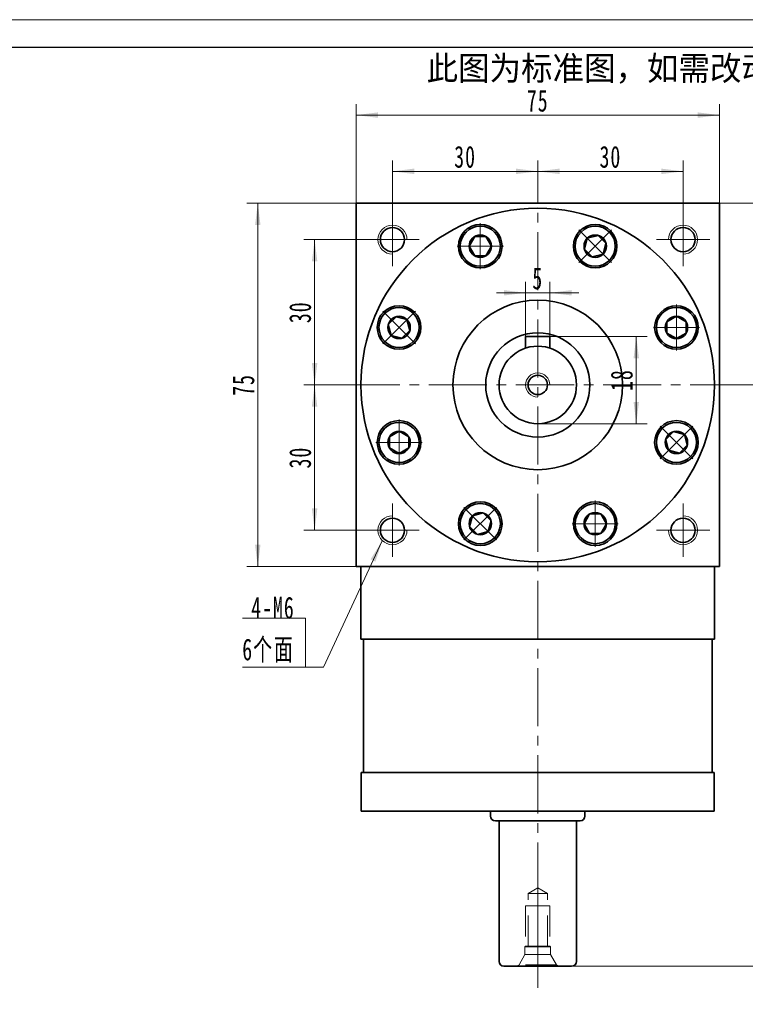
# Model space of a CAD drawing. Header units: millimetres. Extents: x -8 to 476, y 33 to 373.
# Tile 4 of 5: x 240 to 390, y 170 to 373. Entities that reach past the tile are written whole.
import ezdxf

# ---------------------------------------------------------------- set-up
doc = ezdxf.new("R2010")
doc.units = ezdxf.units.MM
doc.set_wipeout_variables(frame=1)
doc.linetypes.add('HIDDEN', pattern=[9.525, 6.35, -3.175])
doc.linetypes.add('点画线', pattern=[18, 12, -2, 2, -2])
doc.layers.get('0').update_dxf_attribs({"lineweight": 35})
doc.layers.add('6文字层', color=3, linetype='Continuous')
for name, color, linetype, lineweight in [('中心线层', 1, '点画线', 18), ('图框_外框线', 7, 'Continuous', 18), ('尺寸线层', 3, 'Continuous', 18), ('粗实线层', 7, 'Continuous', 35)]:
    doc.layers.add(name, color=color, linetype=linetype, lineweight=lineweight)
doc.styles.add('标准', font='txt', dxfattribs={"width": 0.667})
doc.dimstyles.new('a4-1-1.5', dxfattribs={"dimtxt": 4.5, "dimasz": 4.5, "dimexe": 2.25, "dimexo": 0, "dimgap": 0.75, "dimtad": 1, "dimdec": 3, "dimdsep": 46, "dimtxsty": '标准', "dimblk": '_CAXARROW', "dimcen": 0, "dimdle": 6, "dimazin": 2, "dimtfac": 0.707107, "dimtdec": 3, "dimtix": 1, "dimtmove": 2, "dimatfit": 3, "dimfxl": 0, "dimfrac": 2, "dimtolj": 1, "dimtzin": 0, "dimarcsym": 0})

# ---------------------------------------------------------------- blocks, each defined once
blk = doc.blocks.new('*X6')
at = {"layer": '尺寸线层', "linetype": 'Continuous'}
for points in [[(317.08, 341.59), (321.58, 341.03), (321.58, 342.16)], [(347.08, 341.59), (342.58, 341.03), (342.58, 342.16)]]:
    blk.add_hatch(color=0, dxfattribs=at).paths.add_polyline_path(points, flags=0)
at = {"layer": '尺寸线层', "color": 0, "linetype": 'Continuous'}
for p, q in [((317.08, 333), (317.08, 343.84)), ((347.08, 338), (347.08, 343.84)), ((347.08, 341.59), (317.08, 341.59))]:
    blk.add_line(p, q, dxfattribs=at)
at = {"layer": '尺寸线层', "color": 0, "insert": (332.08, 344.57), "char_height": 4.5, "width": 9, "attachment_point": 5, "line_spacing_factor": 1.15057, "style": '标准'}
blk.add_mtext('\\T1.1;30', dxfattribs=at)
blk = doc.blocks.new('_CAXARROW')
blk.add_hatch(color=0).paths.add_polyline_path([(0, 0), (-1, 0.125), (-1, -0.125)], flags=0)
blk = doc.blocks.new('*X7')
at = {"layer": '尺寸线层', "linetype": 'Continuous'}
for points in [[(347.08, 341.59), (351.58, 342.16), (351.58, 341.03)], [(377.08, 341.59), (372.58, 342.16), (372.58, 341.03)]]:
    blk.add_hatch(color=0, dxfattribs=at).paths.add_polyline_path(points, flags=0)
at = {"layer": '尺寸线层', "color": 0, "linetype": 'Continuous'}
for p, q in [((347.08, 338), (347.08, 343.84)), ((377.08, 333), (377.08, 343.84)), ((347.08, 341.59), (377.08, 341.59))]:
    blk.add_line(p, q, dxfattribs=at)
at = {"layer": '尺寸线层', "color": 0, "insert": (362.08, 344.57), "char_height": 4.5, "width": 9, "attachment_point": 5, "line_spacing_factor": 1.15057, "style": '标准'}
blk.add_mtext('\\T1.1;30', dxfattribs=at)
blk = doc.blocks.new('*X8')
at = {"layer": '尺寸线层', "linetype": 'Continuous'}
for points in [[(309.58, 353.2), (314.08, 352.64), (314.08, 353.77)], [(384.58, 353.2), (380.08, 352.64), (380.08, 353.77)]]:
    blk.add_hatch(color=0, dxfattribs=at).paths.add_polyline_path(points, flags=0)
at = {"layer": '尺寸线层', "color": 0, "linetype": 'Continuous'}
for p, q in [((309.58, 335), (309.58, 355.45)), ((384.58, 335), (384.58, 355.45)), ((384.58, 353.2), (309.58, 353.2))]:
    blk.add_line(p, q, dxfattribs=at)
at = {"layer": '尺寸线层', "color": 0, "insert": (347.08, 356.15), "char_height": 4.5, "width": 9, "attachment_point": 5, "line_spacing_factor": 1.15057, "style": '标准'}
blk.add_mtext('\\T1.1;75', dxfattribs=at)
blk = doc.blocks.new('*X9')
at = {"layer": '尺寸线层', "linetype": 'Continuous'}
for points in [[(289.27, 335), (289.83, 330.5), (288.71, 330.5)], [(289.27, 260), (289.83, 264.5), (288.71, 264.5)]]:
    blk.add_hatch(color=0, dxfattribs=at).paths.add_polyline_path(points, flags=0)
at = {"layer": '尺寸线层', "color": 0, "linetype": 'Continuous'}
for p, q in [((309.58, 335), (287.02, 335)), ((289.27, 335), (289.27, 260)), ((309.58, 260), (287.02, 260))]:
    blk.add_line(p, q, dxfattribs=at)
at = {"layer": '尺寸线层', "color": 0, "insert": (286.32, 297.5), "char_height": 4.5, "width": 9, "attachment_point": 5, "rotation": 90, "line_spacing_factor": 1.15057, "style": '标准'}
blk.add_mtext('\\T1.1;75', dxfattribs=at)
blk = doc.blocks.new('*X10')
at = {"layer": '尺寸线层', "linetype": 'Continuous'}
for points in [[(301.01, 327.5), (301.57, 323), (300.44, 323)], [(301.01, 297.5), (301.57, 302), (300.44, 302)]]:
    blk.add_hatch(color=0, dxfattribs=at).paths.add_polyline_path(points, flags=0)
at = {"layer": '尺寸线层', "color": 0, "linetype": 'Continuous'}
for p, q in [((311.58, 327.5), (298.76, 327.5)), ((301.01, 327.5), (301.01, 297.5)), ((306.58, 297.5), (298.76, 297.5))]:
    blk.add_line(p, q, dxfattribs=at)
at = {"layer": '尺寸线层', "color": 0, "insert": (298.03, 312.5), "char_height": 4.5, "width": 9, "attachment_point": 5, "rotation": 90, "line_spacing_factor": 1.15057, "style": '标准'}
blk.add_mtext('\\T1.1;30', dxfattribs=at)
blk = doc.blocks.new('*X11')
at = {"layer": '尺寸线层', "linetype": 'Continuous'}
for points in [[(301.01, 297.5), (301.57, 293), (300.44, 293)], [(301.01, 267.5), (301.57, 272), (300.44, 272)]]:
    blk.add_hatch(color=0, dxfattribs=at).paths.add_polyline_path(points, flags=0)
at = {"layer": '尺寸线层', "color": 0, "linetype": 'Continuous'}
for p, q in [((306.58, 297.5), (298.76, 297.5)), ((301.01, 297.5), (301.01, 267.5)), ((311.58, 267.5), (298.76, 267.5))]:
    blk.add_line(p, q, dxfattribs=at)
at = {"layer": '尺寸线层', "color": 0, "insert": (298.03, 282.5), "char_height": 4.5, "width": 9, "attachment_point": 5, "rotation": 90, "line_spacing_factor": 1.15057, "style": '标准'}
blk.add_mtext('\\T1.1;30', dxfattribs=at)
blk = doc.blocks.new('*X12')
at = {"layer": '尺寸线层', "linetype": 'Continuous'}
blk.add_hatch(color=0, dxfattribs=at).paths.add_polyline_path([(15.81, 26.08), (14.42, 21.77), (13.4, 22.24)], flags=0)
at = {"layer": '尺寸线层', "color": 0, "linetype": 'Continuous'}
blk.add_line((15.81, 26.08), (3.67, 0), dxfattribs=at)
at = {"layer": '尺寸线层', "color": 0}
for p, q in [((0, 10.09), (-13.03, 10.09)), ((0, 0), (0, 10.09)), ((0, 0), (-13.03, 0)), ((3.67, 0), (0, 0))]:
    blk.add_line(p, q, dxfattribs=at)
at = {"layer": '尺寸线层', "color": 0, "insert": (-2.25, 0.9), "char_height": 4.5, "width": 20.0078, "attachment_point": 9, "line_spacing_factor": 1.15057, "style": '标准'}
blk.add_mtext('\\T1.1;4-M6\\P6个面', dxfattribs=at)
blk = doc.blocks.new('*X13')
at = {"layer": '中心线层', "linetype": '点画线', "lineweight": 18}
for p, q in [((0, -4.76), (0, 4.76)), ((-4.76, 0), (4.76, 0))]:
    blk.add_line(p, q, dxfattribs=at)
at = {"layer": '粗实线层'}
for p, q in [((-2.31, 0), (-1.15, 2)), ((-2.31, 0), (-1.15, -2)), ((-1.15, 2), (1.15, 2)), ((2.31, 0), (1.15, 2)), ((2.31, 0), (1.15, 2)), ((2.31, 0), (1.15, -2)), ((-1.15, -2), (1.15, -2))]:
    blk.add_line(p, q, dxfattribs=at)
blk.add_circle((0, 0), 2.31, dxfattribs=at)
for start, end in [(0, 180), (180, 360)]:
    blk.add_arc((0, 0), 4.14, start, end, dxfattribs=at)
blk = doc.blocks.new('*X14')
at = {"layer": '尺寸线层', "linetype": 'Continuous'}
for points in [[(398.33, 297.5), (398.89, 293), (397.77, 293)], [(398.33, 177.5), (398.89, 182), (397.77, 182)]]:
    blk.add_hatch(color=0, dxfattribs=at).paths.add_polyline_path(points, flags=0)
at = {"layer": '尺寸线层', "color": 0, "linetype": 'Continuous'}
for p, q in [((387.58, 297.5), (400.58, 297.5)), ((398.33, 297.5), (398.33, 177.5)), ((354.08, 177.5), (400.58, 177.5))]:
    blk.add_line(p, q, dxfattribs=at)
at = {"layer": '尺寸线层', "color": 0, "insert": (395.34, 237.5), "char_height": 4.5, "width": 11.9606, "attachment_point": 5, "rotation": 90, "line_spacing_factor": 1.15057, "style": '标准'}
blk.add_mtext('\\T1.1;120', dxfattribs=at)
blk = doc.blocks.new('*X15')
at = {"layer": '尺寸线层', "linetype": 'Continuous'}
for points in [[(408.52, 335), (409.08, 330.5), (407.96, 330.5)], [(408.52, 177.5), (409.08, 182), (407.96, 182)]]:
    blk.add_hatch(color=0, dxfattribs=at).paths.add_polyline_path(points, flags=0)
at = {"layer": '尺寸线层', "color": 0, "linetype": 'Continuous'}
for p, q in [((384.58, 335), (410.77, 335)), ((408.52, 335), (408.52, 177.5)), ((354.08, 177.5), (410.77, 177.5))]:
    blk.add_line(p, q, dxfattribs=at)
at = {"layer": '尺寸线层', "color": 0, "insert": (405.53, 256.25), "char_height": 4.5, "width": 20.8061, "attachment_point": 5, "rotation": 90, "line_spacing_factor": 1.15057, "style": '标准'}
blk.add_mtext('\\T1.1;157.5', dxfattribs=at)
blk = doc.blocks.new('23343f_3')
at = {"layer": '中心线层', "linetype": '点画线', "lineweight": 18}
blk.add_line((17.47, 0), (-1.33, 0), dxfattribs=at)
at = {"layer": '粗实线层', "color": 6, "linetype": 'HIDDEN', "lineweight": 18}
for p, q in [((0, -4.4), (0, 4.4)), ((0, 4.4), (0.32, 3.85)), ((2.4, 2.65), (0.32, 3.85)), ((0.32, -3.85), (0.32, 3.85)), ((4, 2.65), (2.4, 2.65)), ((2.4, -2.65), (2.4, 2.65)), ((4.15, 2.5), (4, 2.65)), ((4, -2.65), (4, 2.65)), ((12.5, 2.5), (4.15, 2.5)), ((4.15, -2.5), (4.15, 2.5)), ((12.5, -2.5), (12.5, 2.5)), ((4.15, 2), (15, 2)), ((15, 2), (16.15, 0)), ((15, 2), (15, -2)), ((4.15, -2), (15, -2)), ((15, -2), (16.15, 0)), ((0, -4.4), (0.32, -3.85)), ((2.4, -2.65), (0.32, -3.85)), ((4, -2.65), (2.4, -2.65)), ((4.15, -2.5), (4, -2.65)), ((12.5, -2.5), (4.15, -2.5))]:
    blk.add_line(p, q, dxfattribs=at)
blk = doc.blocks.new('*X36')
at = {"layer": '尺寸线层', "linetype": 'Continuous'}
for points in [[(367.42, 307.5), (367.98, 303), (366.86, 303)], [(367.42, 289.5), (367.98, 294), (366.86, 294)]]:
    blk.add_hatch(color=0, dxfattribs=at).paths.add_polyline_path(points, flags=0)
at = {"layer": '尺寸线层', "color": 0, "linetype": 'Continuous'}
for p, q in [((349.58, 307.5), (369.67, 307.5)), ((367.42, 307.5), (367.42, 289.5)), ((347.08, 289.5), (369.67, 289.5))]:
    blk.add_line(p, q, dxfattribs=at)
at = {"layer": '尺寸线层', "color": 0, "insert": (364.43, 298.5), "char_height": 4.5, "width": 9, "attachment_point": 5, "rotation": 90, "line_spacing_factor": 1.15057, "style": '标准'}
blk.add_mtext('\\T1.1;18', dxfattribs=at)
blk = doc.blocks.new('*X37')
at = {"layer": '尺寸线层', "linetype": 'Continuous'}
for points in [[(344.58, 316.52), (340.08, 315.96), (340.08, 317.08)], [(349.58, 316.52), (354.08, 315.96), (354.08, 317.08)]]:
    blk.add_hatch(color=0, dxfattribs=at).paths.add_polyline_path(points, flags=0)
at = {"layer": '尺寸线层', "color": 0, "linetype": 'Continuous'}
for p, q in [((344.58, 307.5), (344.58, 318.77)), ((349.58, 307.5), (349.58, 318.77)), ((355.58, 316.52), (338.58, 316.52))]:
    blk.add_line(p, q, dxfattribs=at)
at = {"layer": '尺寸线层', "color": 0, "insert": (347.08, 319.47), "char_height": 4.5, "width": 9, "attachment_point": 5, "line_spacing_factor": 1.15057, "style": '标准'}
blk.add_mtext('\\T1.1;5', dxfattribs=at)
blk = doc.blocks.new('提示字样')
at = {"layer": '6文字层', "insert": (1.21, 11.52), "char_height": 10, "width": 317.6795, "attachment_point": 1}
blk.add_mtext('{\\C1;此图为标准图，如需改动尺寸请联系销售经理。}', dxfattribs=at)

msp = doc.modelspace()

# ---------------------------------------------------------------- linework, layer by layer
at = {"layer": '中心线层'}
for p, q in [((347.0781, 173.0434), (347.0781, 338.0007)), ((317.0781, 322.0007), (317.0781, 333.0007)), ((377.0781, 333.0007), (377.0781, 322.0007)), ((311.5781, 327.5007), (322.5781, 327.5007)), ((371.5781, 327.5007), (382.5781, 327.5007)), ((306.5781, 297.5007), (387.5781, 297.5007)), ((317.0781, 262.0007), (317.0781, 273.0007)), ((377.0781, 273.0007), (377.0781, 262.0007)), ((322.5781, 267.5007), (311.5781, 267.5007)), ((382.5781, 267.5007), (371.5781, 267.5007))]:
    msp.add_line(p, q, dxfattribs=at)
at = {"layer": '粗实线层'}
for p, q in [((309.5781, 335.0007), (384.5781, 335.0007)), ((309.5781, 334.1007), (309.5781, 335.0007)), ((309.5781, 335.0007), (309.5781, 260.0007)), ((384.5781, 335.0007), (384.5781, 260.0007)), ((349.5781, 307.5007), (344.5781, 307.5007)), ((344.5781, 307.5007), (344.5781, 305.1)), ((349.5781, 307.5007), (349.5781, 305.1)), ((309.5781, 260.0007), (384.5781, 260.0007)), ((310.5781, 260.0007), (310.5781, 245.0007)), ((383.5781, 245.0007), (383.5781, 260.0007)), ((310.5781, 245.0007), (383.5781, 245.0007)), ((311.0781, 217.5007), (311.0781, 245.0007)), ((383.0781, 217.5007), (383.0781, 245.0007)), ((310.6281, 209.5007), (310.6281, 217.5007)), ((310.6281, 217.5007), (383.5281, 217.5007)), ((383.5281, 217.5007), (383.5281, 209.5007)), ((310.6281, 209.5007), (383.5281, 209.5007)), ((337.3281, 209.5007), (337.3281, 208.5007)), ((356.8281, 209.5007), (356.8281, 208.5007)), ((338.3281, 207.5007), (355.8281, 207.5007)), ((339.0781, 207.5007), (339.0781, 178.5007)), ((355.0781, 178.5007), (355.0781, 207.5007)), ((340.0781, 177.5007), (354.0781, 177.5007))]:
    msp.add_line(p, q, dxfattribs=at)
for centre, radius in [((317.0781, 327.5007), 2.5), ((335.215, 326.1409), 4.5), ((358.9413, 326.1409), 4.5), ((377.0781, 327.5007), 2.5), ((318.4379, 309.3639), 4.5), ((347.0781, 297.5007), 17.5), ((375.7184, 309.3639), 4.5), ((347.0781, 297.5007), 10.75), ((347.0781, 297.5007), 8), ((347.0781, 297.5007), 2), ((318.4379, 285.6375), 4.5), ((375.7184, 285.6375), 4.5), ((335.215, 268.8604), 4.5), ((358.9413, 268.8604), 4.5), ((317.0781, 267.5007), 2.5), ((377.0781, 267.5007), 2.5)]:
    msp.add_circle(centre, radius, dxfattribs=at)
at = {"layer": '粗实线层', "lineweight": 18}
for centre, radius, start, end in [((317.0781, 327.5007), 3, 0, 270), ((377.0781, 327.5007), 3, 270, 180), ((347.0781, 297.5007), 2.5, 0, 270), ((317.0781, 267.5007), 3, 90, 360), ((377.0781, 267.5007), 3, 180, 90)]:
    msp.add_arc(centre, radius, start, end, dxfattribs=at)
at = {"layer": '粗实线层'}
for centre, start, end in [((338.3281, 208.5007), 180, 270), ((355.8281, 208.5007), 270, 0), ((340.0781, 178.5007), 180, 270), ((354.0781, 178.5007), 270, 0)]:
    msp.add_arc(centre, 1, start, end, dxfattribs=at)

# ---------------------------------------------------------------- block references
at = {"layer": '尺寸线层'}
msp.add_blockref('*X12', (299.149, 239.2544), dxfattribs=at)
at = {"layer": '粗实线层', "xscale": 0.5, "yscale": 0.5, "zscale": 0.5}
msp.add_blockref('提示字样', (323.5246, 359.6238), dxfattribs=at)
at = {"layer": '粗实线层', "rotation": 90}
msp.add_blockref('23343f_3', (347.0781, 177.5007), dxfattribs=at)

# ---------------------------------------------------------------- dimensions: what is measured, and where the dimension line sits
at = {"layer": '尺寸线层'}
for base, p1, p2, picture, middle in [((309.5781, 353.2032), (384.5781, 335.0007), (309.5781, 335.0007), '*X8', (347.0781, 356.1529)), ((317.0781, 341.5933), (347.0781, 338.0007), (317.0781, 333.0007), '*X6', (332.0781, 344.5682)), ((377.0781, 341.5933), (347.0781, 338.0007), (377.0781, 333.0007), '*X7', (362.0781, 344.5682))]:
    dim = msp.add_linear_dim(base=base, p1=p1, p2=p2, dimstyle='a4-1-1.5', override={"dimsah": 1, "dimtfill": 1, "dimtzin": 0}, dxfattribs=at)
    dim.commit()
    dim.dimension.update_dxf_attribs({"geometry": picture, "text_midpoint": middle})
for base, p1, p2, picture, middle in [((289.2717, 260.0007), (309.5781, 335.0007), (309.5781, 260.0007), '*X9', (286.3219, 297.5007)), ((301.0058, 297.5007), (311.5781, 327.5007), (306.5781, 297.5007), '*X10', (298.0309, 312.5007)), ((367.4196, 289.5007), (349.5781, 307.5007), (347.0781, 289.5007), '*X36', (364.4321, 298.5007)), ((301.0058, 267.5007), (306.5781, 297.5007), (311.5781, 267.5007), '*X11', (298.0309, 282.5007))]:
    dim = msp.add_linear_dim(base=base, p1=p1, p2=p2, angle=270, dimstyle='a4-1-1.5', override={"dimsah": 1, "dimtfill": 1, "dimtzin": 0}, dxfattribs=at)
    dim.commit()
    dim.dimension.update_dxf_attribs({"geometry": picture, "text_midpoint": middle})

# ---------------------------------------------------------------- next in the draw order: wipeouts: each hides what was drawn before it
for points in [[(339.355, 326.1409), (339.3549, 326.1652), (339.3547, 326.1895), (339.3543, 326.2137), (339.3538, 326.238), (339.3532, 326.2622), (339.3524, 326.2865), (339.3515, 326.3107), (339.3504, 326.335), (339.3492, 326.3592), (339.3479, 326.3834), (339.3464, 326.4077), (339.3447, 326.4319), (339.3429, 326.4561), (339.341, 326.4802), (339.339, 326.5044), (339.3368, 326.5286), (339.3344, 326.5527), (339.3319, 326.5769), (339.3293, 326.601), (339.3266, 326.6251), (339.3236, 326.6492), (339.3206, 326.6733), (339.3174, 326.6973), (339.3141, 326.7213), (339.3106, 326.7454), (339.307, 326.7693), (339.3032, 326.7933), (339.2993, 326.8173), (339.2953, 326.8412), (339.2911, 326.8651), (339.2911, 326.8651), (339.2531, 327.0538), (339.2063, 327.2405), (339.1508, 327.4248), (339.0869, 327.6064), (339.0146, 327.7848), (338.9341, 327.9596), (338.8455, 328.1305), (338.7491, 328.2971), (338.6451, 328.4591), (338.5336, 328.616), (338.415, 328.7676), (338.2894, 328.9135), (338.1572, 329.0534), (338.0187, 329.187), (337.8741, 329.3141), (337.7237, 329.4342), (337.5679, 329.5473), (337.407, 329.653), (337.2414, 329.7511), (337.0714, 329.8414), (336.8974, 329.9237), (336.7197, 329.9978), (336.5388, 330.0636), (336.3551, 330.1209), (336.1688, 330.1696), (335.9806, 330.2095), (335.7906, 330.2407), (335.5994, 330.2631), (335.4074, 330.2765), (335.215, 330.2809), (335.215, 330.2809), (335.0225, 330.2765), (334.8305, 330.2631), (334.6393, 330.2407), (334.4494, 330.2095), (334.2611, 330.1696), (334.0748, 330.1209), (333.8911, 330.0636), (333.7102, 329.9978), (333.5325, 329.9237), (333.3585, 329.8414), (333.1885, 329.7511), (333.0229, 329.653), (332.862, 329.5473), (332.7062, 329.4342), (332.5559, 329.3141), (332.4112, 329.187), (332.2727, 329.0534), (332.1405, 328.9135), (332.0149, 328.7676), (331.8963, 328.616), (331.7848, 328.4591), (331.6808, 328.2971), (331.5844, 328.1305), (331.4958, 327.9596), (331.4153, 327.7848), (331.343, 327.6064), (331.2791, 327.4248), (331.2236, 327.2405), (331.1768, 327.0538), (331.1388, 326.8651), (331.1388, 326.8651), (331.1346, 326.8412), (331.1306, 326.8173), (331.1267, 326.7933), (331.1229, 326.7693), (331.1193, 326.7454), (331.1158, 326.7213), (331.1125, 326.6973), (331.1093, 326.6733), (331.1063, 326.6492), (331.1034, 326.6251), (331.1006, 326.601), (331.098, 326.5769), (331.0955, 326.5527), (331.0931, 326.5286), (331.0909, 326.5044), (331.0889, 326.4802), (331.087, 326.4561), (331.0852, 326.4319), (331.0836, 326.4077), (331.0821, 326.3834), (331.0807, 326.3592), (331.0795, 326.335), (331.0784, 326.3107), (331.0775, 326.2865), (331.0767, 326.2622), (331.0761, 326.238), (331.0756, 326.2137), (331.0752, 326.1895), (331.075, 326.1652), (331.075, 326.1409), (331.075, 326.1409), (331.0806, 325.9243), (331.0976, 325.7082), (331.1259, 325.4933), (331.1654, 325.2802), (331.216, 325.0694), (331.2776, 324.8616), (331.3499, 324.6573), (331.4329, 324.4571), (331.5262, 324.2614), (331.6296, 324.0709), (331.7429, 323.8861), (331.8656, 323.7075), (331.9976, 323.5356), (332.1383, 323.3707), (332.2875, 323.2135), (332.4448, 323.0643), (332.6096, 322.9236), (332.7815, 322.7916), (332.9602, 322.6688), (333.145, 322.5556), (333.3354, 322.4522), (333.5311, 322.3589), (333.7313, 322.2759), (333.9356, 322.2036), (334.1434, 322.142), (334.3542, 322.0914), (334.5673, 322.0519), (334.7822, 322.0236), (334.9983, 322.0066), (335.215, 322.0009), (335.215, 322.0009), (335.4316, 322.0066), (335.6477, 322.0236), (335.8626, 322.0519), (336.0757, 322.0914), (336.2865, 322.142), (336.4943, 322.2036), (336.6986, 322.2759), (336.8988, 322.3589), (337.0945, 322.4522), (337.285, 322.5556), (337.4698, 322.6688), (337.6484, 322.7916), (337.8203, 322.9236), (337.9852, 323.0643), (338.1424, 323.2135), (338.2916, 323.3707), (338.4323, 323.5356), (338.5643, 323.7075), (338.6871, 323.8861), (338.8003, 324.0709), (338.9037, 324.2614), (338.997, 324.4571), (339.08, 324.6573), (339.1523, 324.8616), (339.2139, 325.0694), (339.2645, 325.2802), (339.304, 325.4933), (339.3323, 325.7082), (339.3493, 325.9243)], [(361.8688, 323.2135), (361.8859, 323.2307), (361.9029, 323.248), (361.9198, 323.2654), (361.9366, 323.2829), (361.9533, 323.3005), (361.9699, 323.3182), (361.9864, 323.336), (362.0027, 323.3539), (362.019, 323.3719), (362.0352, 323.39), (362.0513, 323.4082), (362.0672, 323.4265), (362.0831, 323.4448), (362.0988, 323.4633), (362.1145, 323.4818), (362.13, 323.5005), (362.1454, 323.5192), (362.1607, 323.538), (362.1759, 323.557), (362.191, 323.576), (362.206, 323.595), (362.2209, 323.6142), (362.2356, 323.6335), (362.2502, 323.6528), (362.2648, 323.6723), (362.2792, 323.6918), (362.2935, 323.7114), (362.3077, 323.7311), (362.3217, 323.7508), (362.3357, 323.7707), (362.3357, 323.7707), (362.4422, 323.931), (362.5411, 324.0962), (362.6323, 324.2657), (362.7154, 324.4393), (362.7905, 324.6166), (362.8572, 324.7971), (362.9154, 324.9806), (362.965, 325.1666), (363.006, 325.3547), (363.0381, 325.5444), (363.0614, 325.7355), (363.0758, 325.9275), (363.0813, 326.1199), (363.0778, 326.3123), (363.0653, 326.5044), (363.044, 326.6957), (363.0138, 326.8858), (362.9747, 327.0743), (362.927, 327.2608), (362.8706, 327.4448), (362.8058, 327.6261), (362.7326, 327.8041), (362.6512, 327.9785), (362.5617, 328.149), (362.4645, 328.3151), (362.3596, 328.4765), (362.2474, 328.6329), (362.128, 328.7839), (362.0017, 328.9291), (361.8688, 329.0684), (361.8688, 329.0684), (361.7295, 329.2013), (361.5843, 329.3276), (361.4333, 329.447), (361.2769, 329.5592), (361.1155, 329.6641), (360.9494, 329.7613), (360.7789, 329.8508), (360.6045, 329.9322), (360.4265, 330.0054), (360.2452, 330.0702), (360.0612, 330.1266), (359.8747, 330.1744), (359.6862, 330.2134), (359.4961, 330.2436), (359.3048, 330.265), (359.1127, 330.2774), (358.9203, 330.2809), (358.7279, 330.2754), (358.5359, 330.261), (358.3448, 330.2377), (358.155, 330.2056), (357.967, 330.1646), (357.781, 330.115), (357.5975, 330.0568), (357.4169, 329.9901), (357.2397, 329.9151), (357.0661, 329.8319), (356.8965, 329.7407), (356.7314, 329.6418), (356.5711, 329.5353), (356.5711, 329.5353), (356.5512, 329.5213), (356.5315, 329.5073), (356.5118, 329.4931), (356.4922, 329.4788), (356.4727, 329.4644), (356.4532, 329.4499), (356.4339, 329.4352), (356.4146, 329.4205), (356.3954, 329.4056), (356.3763, 329.3906), (356.3573, 329.3755), (356.3384, 329.3603), (356.3196, 329.345), (356.3009, 329.3296), (356.2822, 329.3141), (356.2637, 329.2984), (356.2452, 329.2827), (356.2269, 329.2668), (356.2086, 329.2509), (356.1904, 329.2348), (356.1723, 329.2186), (356.1543, 329.2023), (356.1364, 329.186), (356.1186, 329.1695), (356.1009, 329.1529), (356.0833, 329.1362), (356.0658, 329.1194), (356.0484, 329.1025), (356.0311, 329.0855), (356.0139, 329.0684), (356.0139, 329.0684), (355.8647, 328.9111), (355.7239, 328.7463), (355.592, 328.5744), (355.4692, 328.3957), (355.356, 328.2109), (355.2526, 328.0205), (355.1593, 327.8248), (355.0763, 327.6246), (355.004, 327.4203), (354.9424, 327.2125), (354.8918, 327.0017), (354.8523, 326.7886), (354.824, 326.5737), (354.807, 326.3576), (354.8013, 326.1409), (354.807, 325.9243), (354.824, 325.7082), (354.8523, 325.4933), (354.8918, 325.2802), (354.9424, 325.0694), (355.004, 324.8616), (355.0763, 324.6573), (355.1593, 324.4571), (355.2526, 324.2614), (355.356, 324.0709), (355.4692, 323.8861), (355.592, 323.7075), (355.7239, 323.5356), (355.8647, 323.3707), (356.0139, 323.2135), (356.0139, 323.2135), (356.1711, 323.0643), (356.3359, 322.9236), (356.5079, 322.7916), (356.6865, 322.6688), (356.8713, 322.5556), (357.0618, 322.4522), (357.2574, 322.3589), (357.4577, 322.2759), (357.662, 322.2036), (357.8698, 322.142), (358.0806, 322.0914), (358.2937, 322.0519), (358.5086, 322.0236), (358.7247, 322.0066), (358.9413, 322.0009), (359.158, 322.0066), (359.3741, 322.0236), (359.589, 322.0519), (359.8021, 322.0914), (360.0128, 322.142), (360.2207, 322.2036), (360.425, 322.2759), (360.6252, 322.3589), (360.8209, 322.4522), (361.0113, 322.5556), (361.1961, 322.6688), (361.3748, 322.7916), (361.5467, 322.9236), (361.7115, 323.0643)], [(321.3653, 312.2913), (321.3481, 312.3084), (321.3308, 312.3254), (321.3134, 312.3423), (321.2959, 312.3591), (321.2783, 312.3758), (321.2606, 312.3924), (321.2428, 312.4089), (321.2249, 312.4253), (321.2069, 312.4416), (321.1888, 312.4577), (321.1706, 312.4738), (321.1524, 312.4898), (321.134, 312.5056), (321.1155, 312.5214), (321.097, 312.537), (321.0783, 312.5525), (321.0596, 312.5679), (321.0408, 312.5833), (321.0219, 312.5985), (321.0029, 312.6135), (320.9838, 312.6285), (320.9646, 312.6434), (320.9453, 312.6581), (320.926, 312.6728), (320.9066, 312.6873), (320.887, 312.7017), (320.8674, 312.716), (320.8477, 312.7302), (320.828, 312.7443), (320.8081, 312.7582), (320.8081, 312.7582), (320.6478, 312.8647), (320.4827, 312.9636), (320.3131, 313.0548), (320.1395, 313.138), (319.9623, 313.213), (319.7817, 313.2797), (319.5982, 313.3379), (319.4123, 313.3876), (319.2242, 313.4285), (319.0344, 313.4607), (318.8433, 313.484), (318.6514, 313.4984), (318.4589, 313.5038), (318.2665, 313.5003), (318.0744, 313.4879), (317.8831, 313.4665), (317.693, 313.4363), (317.5045, 313.3973), (317.318, 313.3495), (317.134, 313.2932), (316.9527, 313.2283), (316.7747, 313.1551), (316.6003, 313.0737), (316.4298, 312.9843), (316.2637, 312.887), (316.1023, 312.7822), (315.9459, 312.6699), (315.795, 312.5505), (315.6497, 312.4242), (315.5105, 312.2913), (315.5105, 312.2913), (315.3775, 312.152), (315.2513, 312.0068), (315.1318, 311.8558), (315.0196, 311.6994), (314.9147, 311.538), (314.8175, 311.3719), (314.728, 311.2014), (314.6466, 311.027), (314.5734, 310.849), (314.5086, 310.6678), (314.4522, 310.4837), (314.4045, 310.2972), (314.3654, 310.1087), (314.3352, 309.9186), (314.3139, 309.7273), (314.3014, 309.5353), (314.2979, 309.3428), (314.3034, 309.1504), (314.3178, 308.9584), (314.3411, 308.7674), (314.3732, 308.5776), (314.4142, 308.3895), (314.4638, 308.2035), (314.522, 308.02), (314.5887, 307.8395), (314.6638, 307.6622), (314.7469, 307.4886), (314.8381, 307.3191), (314.937, 307.154), (315.0435, 306.9936), (315.0435, 306.9936), (315.0575, 306.9738), (315.0716, 306.954), (315.0857, 306.9343), (315.1, 306.9147), (315.1144, 306.8952), (315.129, 306.8758), (315.1436, 306.8564), (315.1584, 306.8371), (315.1732, 306.818), (315.1882, 306.7989), (315.2033, 306.7799), (315.2185, 306.761), (315.2338, 306.7421), (315.2492, 306.7234), (315.2647, 306.7048), (315.2804, 306.6862), (315.2961, 306.6678), (315.312, 306.6494), (315.3279, 306.6311), (315.344, 306.6129), (315.3602, 306.5948), (315.3765, 306.5769), (315.3929, 306.559), (315.4093, 306.5412), (315.4259, 306.5235), (315.4426, 306.5059), (315.4594, 306.4884), (315.4763, 306.471), (315.4934, 306.4536), (315.5105, 306.4364), (315.5105, 306.4364), (315.6677, 306.2872), (315.8325, 306.1465), (316.0044, 306.0145), (316.1831, 305.8918), (316.3679, 305.7785), (316.5584, 305.6751), (316.754, 305.5818), (316.9542, 305.4988), (317.1585, 305.4265), (317.3664, 305.3649), (317.5771, 305.3143), (317.7902, 305.2748), (318.0051, 305.2465), (318.2212, 305.2295), (318.4379, 305.2239), (318.6546, 305.2295), (318.8706, 305.2465), (319.0855, 305.2748), (319.2986, 305.3143), (319.5094, 305.3649), (319.7172, 305.4265), (319.9215, 305.4988), (320.1218, 305.5818), (320.3174, 305.6751), (320.5079, 305.7785), (320.6927, 305.8918), (320.8713, 306.0145), (321.0433, 306.1465), (321.2081, 306.2872), (321.3653, 306.4364), (321.3653, 306.4364), (321.5145, 306.5937), (321.6553, 306.7585), (321.7872, 306.9304), (321.91, 307.1091), (322.0232, 307.2939), (322.1266, 307.4843), (322.22, 307.68), (322.3029, 307.8802), (322.3753, 308.0845), (322.4368, 308.2924), (322.4874, 308.5031), (322.5269, 308.7162), (322.5552, 308.9311), (322.5722, 309.1472), (322.5779, 309.3639), (322.5722, 309.5805), (322.5552, 309.7966), (322.5269, 310.0115), (322.4874, 310.2246), (322.4368, 310.4354), (322.3753, 310.6432), (322.3029, 310.8475), (322.22, 311.0478), (322.1266, 311.2434), (322.0232, 311.4339), (321.91, 311.6187), (321.7872, 311.7973), (321.6553, 311.9692), (321.5145, 312.1341)], [(375.7184, 305.2239), (375.7427, 305.2239), (375.7669, 305.2241), (375.7912, 305.2245), (375.8155, 305.225), (375.8397, 305.2256), (375.864, 305.2264), (375.8882, 305.2273), (375.9124, 305.2284), (375.9367, 305.2296), (375.9609, 305.231), (375.9851, 305.2325), (376.0093, 305.2341), (376.0335, 305.2359), (376.0577, 305.2378), (376.0819, 305.2398), (376.1061, 305.2421), (376.1302, 305.2444), (376.1543, 305.2469), (376.1785, 305.2495), (376.2026, 305.2523), (376.2267, 305.2552), (376.2507, 305.2582), (376.2748, 305.2614), (376.2988, 305.2647), (376.3228, 305.2682), (376.3468, 305.2718), (376.3708, 305.2756), (376.3947, 305.2795), (376.4187, 305.2835), (376.4426, 305.2877), (376.4426, 305.2877), (376.6312, 305.3258), (376.818, 305.3725), (377.0023, 305.428), (377.1839, 305.4919), (377.3623, 305.5642), (377.5371, 305.6447), (377.708, 305.7333), (377.8746, 305.8297), (378.0366, 305.9337), (378.1935, 306.0452), (378.3451, 306.1638), (378.491, 306.2894), (378.6309, 306.4216), (378.7645, 306.5601), (378.8915, 306.7048), (379.0117, 306.8551), (379.1248, 307.0109), (379.2305, 307.1718), (379.3286, 307.3374), (379.4188, 307.5074), (379.5011, 307.6814), (379.5753, 307.8591), (379.641, 308.04), (379.6983, 308.2237), (379.747, 308.41), (379.787, 308.5983), (379.8182, 308.7882), (379.8405, 308.9794), (379.8539, 309.1714), (379.8584, 309.3639), (379.8584, 309.3639), (379.8539, 309.5563), (379.8405, 309.7483), (379.8182, 309.9395), (379.787, 310.1295), (379.747, 310.3177), (379.6983, 310.504), (379.641, 310.6877), (379.5753, 310.8686), (379.5011, 311.0463), (379.4188, 311.2203), (379.3286, 311.3903), (379.2305, 311.5559), (379.1248, 311.7168), (379.0117, 311.8726), (378.8915, 312.023), (378.7645, 312.1676), (378.6309, 312.3061), (378.491, 312.4383), (378.3451, 312.5639), (378.1935, 312.6825), (378.0366, 312.794), (377.8746, 312.898), (377.708, 312.9944), (377.5371, 313.083), (377.3623, 313.1635), (377.1839, 313.2358), (377.0023, 313.2998), (376.818, 313.3552), (376.6312, 313.402), (376.4426, 313.44), (376.4426, 313.44), (376.4187, 313.4442), (376.3947, 313.4482), (376.3708, 313.4521), (376.3468, 313.4559), (376.3228, 313.4595), (376.2988, 313.463), (376.2748, 313.4663), (376.2507, 313.4695), (376.2267, 313.4725), (376.2026, 313.4755), (376.1785, 313.4782), (376.1543, 313.4808), (376.1302, 313.4833), (376.1061, 313.4857), (376.0819, 313.4879), (376.0577, 313.4899), (376.0335, 313.4919), (376.0093, 313.4936), (375.9851, 313.4953), (375.9609, 313.4968), (375.9367, 313.4981), (375.9124, 313.4993), (375.8882, 313.5004), (375.864, 313.5013), (375.8397, 313.5021), (375.8155, 313.5027), (375.7912, 313.5032), (375.7669, 313.5036), (375.7427, 313.5038), (375.7184, 313.5039), (375.7184, 313.5039), (375.5017, 313.4982), (375.2857, 313.4812), (375.0708, 313.4529), (374.8577, 313.4134), (374.6469, 313.3628), (374.4391, 313.3012), (374.2348, 313.2289), (374.0345, 313.1459), (373.8389, 313.0526), (373.6484, 312.9492), (373.4636, 312.836), (373.285, 312.7132), (373.113, 312.5812), (372.9482, 312.4405), (372.791, 312.2913), (372.6418, 312.1341), (372.501, 311.9692), (372.3691, 311.7973), (372.2463, 311.6187), (372.1331, 311.4339), (372.0296, 311.2434), (371.9363, 311.0478), (371.8534, 310.8475), (371.781, 310.6432), (371.7195, 310.4354), (371.6689, 310.2246), (371.6294, 310.0115), (371.6011, 309.7966), (371.5841, 309.5805), (371.5784, 309.3639), (371.5784, 309.3639), (371.5841, 309.1472), (371.6011, 308.9311), (371.6294, 308.7162), (371.6689, 308.5031), (371.7195, 308.2924), (371.781, 308.0845), (371.8534, 307.8802), (371.9363, 307.68), (372.0296, 307.4843), (372.1331, 307.2939), (372.2463, 307.1091), (372.3691, 306.9304), (372.501, 306.7585), (372.6418, 306.5937), (372.791, 306.4364), (372.9482, 306.2872), (373.113, 306.1465), (373.285, 306.0145), (373.4636, 305.8918), (373.6484, 305.7785), (373.8389, 305.6751), (374.0345, 305.5818), (374.2348, 305.4988), (374.4391, 305.4265), (374.6469, 305.3649), (374.8577, 305.3143), (375.0708, 305.2748), (375.2857, 305.2465), (375.5017, 305.2295)], [(318.4379, 289.7775), (318.4136, 289.7774), (318.3894, 289.7772), (318.3651, 289.7768), (318.3408, 289.7764), (318.3166, 289.7757), (318.2923, 289.7749), (318.2681, 289.774), (318.2438, 289.7729), (318.2196, 289.7717), (318.1954, 289.7704), (318.1712, 289.7689), (318.147, 289.7673), (318.1228, 289.7655), (318.0986, 289.7636), (318.0744, 289.7615), (318.0502, 289.7593), (318.0261, 289.757), (318.002, 289.7545), (317.9778, 289.7518), (317.9537, 289.7491), (317.9296, 289.7462), (317.9056, 289.7431), (317.8815, 289.7399), (317.8575, 289.7366), (317.8335, 289.7331), (317.8095, 289.7295), (317.7855, 289.7258), (317.7616, 289.7219), (317.7376, 289.7178), (317.7137, 289.7137), (317.7137, 289.7137), (317.525, 289.6756), (317.3383, 289.6288), (317.154, 289.5734), (316.9724, 289.5094), (316.794, 289.4371), (316.6192, 289.3566), (316.4483, 289.2681), (316.2817, 289.1717), (316.1197, 289.0676), (315.9628, 288.9562), (315.8112, 288.8375), (315.6653, 288.712), (315.5254, 288.5798), (315.3918, 288.4412), (315.2647, 288.2966), (315.1446, 288.1462), (315.0315, 287.9904), (314.9258, 287.8295), (314.8277, 287.6639), (314.7374, 287.4939), (314.6552, 287.3199), (314.581, 287.1423), (314.5153, 286.9614), (314.458, 286.7776), (314.4093, 286.5914), (314.3693, 286.4031), (314.3381, 286.2131), (314.3158, 286.0219), (314.3024, 285.8299), (314.2979, 285.6375), (314.2979, 285.6375), (314.3024, 285.4451), (314.3158, 285.253), (314.3381, 285.0618), (314.3693, 284.8719), (314.4093, 284.6836), (314.458, 284.4974), (314.5153, 284.3136), (314.581, 284.1327), (314.6552, 283.9551), (314.7374, 283.781), (314.8277, 283.611), (314.9258, 283.4454), (315.0315, 283.2846), (315.1446, 283.1288), (315.2647, 282.9784), (315.3918, 282.8338), (315.5254, 282.6952), (315.6653, 282.563), (315.8112, 282.4375), (315.9628, 282.3188), (316.1197, 282.2074), (316.2817, 282.1033), (316.4483, 282.0069), (316.6192, 281.9184), (316.794, 281.8378), (316.9724, 281.7655), (317.154, 281.7016), (317.3383, 281.6462), (317.525, 281.5994), (317.7137, 281.5613), (317.7137, 281.5613), (317.7376, 281.5571), (317.7616, 281.5531), (317.7855, 281.5492), (317.8095, 281.5455), (317.8335, 281.5418), (317.8575, 281.5384), (317.8815, 281.535), (317.9056, 281.5319), (317.9296, 281.5288), (317.9537, 281.5259), (317.9778, 281.5231), (318.002, 281.5205), (318.0261, 281.518), (318.0502, 281.5157), (318.0744, 281.5135), (318.0986, 281.5114), (318.1228, 281.5095), (318.147, 281.5077), (318.1712, 281.5061), (318.1954, 281.5046), (318.2196, 281.5032), (318.2438, 281.502), (318.2681, 281.501), (318.2923, 281.5), (318.3166, 281.4993), (318.3408, 281.4986), (318.3651, 281.4981), (318.3894, 281.4978), (318.4136, 281.4976), (318.4379, 281.4975), (318.4379, 281.4975), (318.6546, 281.5032), (318.8706, 281.5202), (319.0855, 281.5485), (319.2986, 281.588), (319.5094, 281.6386), (319.7172, 281.7001), (319.9215, 281.7725), (320.1218, 281.8554), (320.3174, 281.9487), (320.5079, 282.0521), (320.6927, 282.1654), (320.8713, 282.2882), (321.0433, 282.4201), (321.2081, 282.5609), (321.3653, 282.7101), (321.5145, 282.8673), (321.6553, 283.0321), (321.7872, 283.2041), (321.91, 283.3827), (322.0232, 283.5675), (322.1266, 283.758), (322.22, 283.9536), (322.3029, 284.1538), (322.3753, 284.3582), (322.4368, 284.566), (322.4874, 284.7767), (322.5269, 284.9899), (322.5552, 285.2047), (322.5722, 285.4208), (322.5779, 285.6375), (322.5779, 285.6375), (322.5722, 285.8542), (322.5552, 286.0702), (322.5269, 286.2851), (322.4874, 286.4982), (322.4368, 286.709), (322.3753, 286.9168), (322.3029, 287.1211), (322.22, 287.3214), (322.1266, 287.517), (322.0232, 287.7075), (321.91, 287.8923), (321.7872, 288.0709), (321.6553, 288.2429), (321.5145, 288.4077), (321.3653, 288.5649), (321.2081, 288.7141), (321.0433, 288.8549), (320.8713, 288.9868), (320.6927, 289.1096), (320.5079, 289.2228), (320.3174, 289.3263), (320.1218, 289.4196), (319.9215, 289.5025), (319.7172, 289.5749), (319.5094, 289.6364), (319.2986, 289.687), (319.0855, 289.7265), (318.8706, 289.7548), (318.6546, 289.7718)], [(372.791, 282.7101), (372.8082, 282.693), (372.8255, 282.676), (372.8429, 282.6591), (372.8604, 282.6423), (372.878, 282.6256), (372.8957, 282.609), (372.9135, 282.5925), (372.9314, 282.5761), (372.9494, 282.5598), (372.9675, 282.5436), (372.9857, 282.5276), (373.0039, 282.5116), (373.0223, 282.4957), (373.0408, 282.48), (373.0593, 282.4644), (373.078, 282.4488), (373.0967, 282.4334), (373.1155, 282.4181), (373.1344, 282.4029), (373.1534, 282.3878), (373.1725, 282.3728), (373.1917, 282.358), (373.211, 282.3432), (373.2303, 282.3286), (373.2497, 282.314), (373.2693, 282.2996), (373.2889, 282.2853), (373.3085, 282.2712), (373.3283, 282.2571), (373.3482, 282.2431), (373.3482, 282.2431), (373.5085, 282.1366), (373.6736, 282.0377), (373.8432, 281.9465), (374.0168, 281.8634), (374.194, 281.7884), (374.3746, 281.7217), (374.5581, 281.6634), (374.744, 281.6138), (374.9321, 281.5728), (375.1219, 281.5407), (375.313, 281.5174), (375.5049, 281.503), (375.6973, 281.4975), (375.8898, 281.501), (376.0819, 281.5135), (376.2732, 281.5348), (376.4633, 281.5651), (376.6518, 281.6041), (376.8383, 281.6518), (377.0223, 281.7082), (377.2035, 281.773), (377.3816, 281.8462), (377.556, 281.9277), (377.7265, 282.0171), (377.8926, 282.1143), (378.054, 282.2192), (378.2104, 282.3315), (378.3613, 282.4509), (378.5066, 282.5772), (378.6458, 282.7101), (378.6458, 282.7101), (378.7787, 282.8493), (378.905, 282.9946), (379.0244, 283.1455), (379.1367, 283.3019), (379.2416, 283.4633), (379.3388, 283.6294), (379.4282, 283.7999), (379.5097, 283.9743), (379.5829, 284.1524), (379.6477, 284.3336), (379.7041, 284.5176), (379.7518, 284.7041), (379.7908, 284.8926), (379.8211, 285.0827), (379.8424, 285.274), (379.8549, 285.4661), (379.8584, 285.6586), (379.8529, 285.851), (379.8385, 286.0429), (379.8152, 286.234), (379.7831, 286.4238), (379.7421, 286.6119), (379.6925, 286.7978), (379.6342, 286.9813), (379.5675, 287.1619), (379.4925, 287.3391), (379.4094, 287.5127), (379.3182, 287.6823), (379.2193, 287.8474), (379.1128, 288.0077), (379.1128, 288.0077), (379.0988, 288.0276), (379.0847, 288.0474), (379.0706, 288.067), (379.0563, 288.0866), (379.0419, 288.1062), (379.0273, 288.1256), (379.0127, 288.1449), (378.9979, 288.1642), (378.9831, 288.1834), (378.9681, 288.2025), (378.953, 288.2215), (378.9378, 288.2404), (378.9225, 288.2592), (378.9071, 288.2779), (378.8915, 288.2966), (378.8759, 288.3151), (378.8602, 288.3336), (378.8443, 288.352), (378.8283, 288.3702), (378.8123, 288.3884), (378.7961, 288.4065), (378.7798, 288.4245), (378.7634, 288.4424), (378.7469, 288.4602), (378.7303, 288.4779), (378.7136, 288.4955), (378.6968, 288.513), (378.6799, 288.5304), (378.6629, 288.5477), (378.6458, 288.5649), (378.6458, 288.5649), (378.4886, 288.7141), (378.3238, 288.8549), (378.1518, 288.9868), (377.9732, 289.1096), (377.7884, 289.2228), (377.5979, 289.3263), (377.4023, 289.4196), (377.2021, 289.5025), (376.9977, 289.5749), (376.7899, 289.6364), (376.5792, 289.687), (376.366, 289.7265), (376.1512, 289.7548), (375.9351, 289.7718), (375.7184, 289.7775), (375.5017, 289.7718), (375.2857, 289.7548), (375.0708, 289.7265), (374.8577, 289.687), (374.6469, 289.6364), (374.4391, 289.5749), (374.2348, 289.5025), (374.0345, 289.4196), (373.8389, 289.3263), (373.6484, 289.2228), (373.4636, 289.1096), (373.285, 288.9868), (373.113, 288.8549), (372.9482, 288.7141), (372.791, 288.5649), (372.791, 288.5649), (372.6418, 288.4077), (372.501, 288.2429), (372.3691, 288.0709), (372.2463, 287.8923), (372.1331, 287.7075), (372.0296, 287.517), (371.9363, 287.3214), (371.8534, 287.1211), (371.781, 286.9168), (371.7195, 286.709), (371.6689, 286.4982), (371.6294, 286.2851), (371.6011, 286.0702), (371.5841, 285.8542), (371.5784, 285.6375), (371.5841, 285.4208), (371.6011, 285.2047), (371.6294, 284.9899), (371.6689, 284.7767), (371.7195, 284.566), (371.781, 284.3582), (371.8534, 284.1538), (371.9363, 283.9536), (372.0296, 283.758), (372.1331, 283.5675), (372.2463, 283.3827), (372.3691, 283.2041), (372.501, 283.0321), (372.6418, 282.8673)], [(332.2875, 271.7878), (332.2704, 271.7706), (332.2534, 271.7533), (332.2365, 271.7359), (332.2197, 271.7184), (332.203, 271.7008), (332.1864, 271.6831), (332.1699, 271.6653), (332.1536, 271.6474), (332.1373, 271.6294), (332.1211, 271.6113), (332.105, 271.5932), (332.0891, 271.5749), (332.0732, 271.5565), (332.0575, 271.5381), (332.0418, 271.5195), (332.0263, 271.5009), (332.0109, 271.4821), (331.9956, 271.4633), (331.9804, 271.4444), (331.9653, 271.4254), (331.9503, 271.4063), (331.9354, 271.3871), (331.9207, 271.3679), (331.906, 271.3485), (331.8915, 271.3291), (331.8771, 271.3096), (331.8628, 271.29), (331.8486, 271.2703), (331.8346, 271.2505), (331.8206, 271.2307), (331.8206, 271.2307), (331.7141, 271.0703), (331.6152, 270.9052), (331.524, 270.7357), (331.4408, 270.5621), (331.3658, 270.3848), (331.2991, 270.2042), (331.2409, 270.0208), (331.1913, 269.8348), (331.1503, 269.6467), (331.1182, 269.4569), (331.0949, 269.2658), (331.0805, 269.0739), (331.075, 268.8815), (331.0785, 268.689), (331.0909, 268.4969), (331.1123, 268.3056), (331.1425, 268.1155), (331.1815, 267.927), (331.2293, 267.7406), (331.2857, 267.5565), (331.3505, 267.3753), (331.4237, 267.1973), (331.5051, 267.0228), (331.5946, 266.8524), (331.6918, 266.6863), (331.7967, 266.5248), (331.9089, 266.3685), (332.0283, 266.2175), (332.1546, 266.0722), (332.2875, 265.933), (332.2875, 265.933), (332.4268, 265.8001), (332.572, 265.6738), (332.723, 265.5544), (332.8794, 265.4421), (333.0408, 265.3373), (333.2069, 265.24), (333.3774, 265.1506), (333.5518, 265.0692), (333.7298, 264.996), (333.9111, 264.9311), (334.0951, 264.8747), (334.2816, 264.827), (334.4701, 264.788), (334.6602, 264.7578), (334.8515, 264.7364), (335.0436, 264.724), (335.236, 264.7205), (335.4284, 264.7259), (335.6204, 264.7403), (335.8115, 264.7636), (336.0012, 264.7958), (336.1893, 264.8367), (336.3753, 264.8863), (336.5588, 264.9446), (336.7393, 265.0113), (336.9166, 265.0863), (337.0902, 265.1695), (337.2597, 265.2606), (337.4249, 265.3596), (337.5852, 265.4661), (337.5852, 265.4661), (337.6051, 265.48), (337.6248, 265.4941), (337.6445, 265.5083), (337.6641, 265.5226), (337.6836, 265.537), (337.7031, 265.5515), (337.7224, 265.5661), (337.7417, 265.5809), (337.7609, 265.5958), (337.7799, 265.6107), (337.7989, 265.6258), (337.8179, 265.641), (337.8367, 265.6563), (337.8554, 265.6717), (337.8741, 265.6873), (337.8926, 265.7029), (337.9111, 265.7187), (337.9294, 265.7345), (337.9477, 265.7505), (337.9659, 265.7665), (337.984, 265.7827), (338.002, 265.799), (338.0199, 265.8154), (338.0377, 265.8319), (338.0554, 265.8485), (338.073, 265.8652), (338.0905, 265.882), (338.1079, 265.8989), (338.1252, 265.9159), (338.1424, 265.933), (338.1424, 265.933), (338.2916, 266.0902), (338.4323, 266.255), (338.5643, 266.427), (338.6871, 266.6056), (338.8003, 266.7904), (338.9037, 266.9809), (338.997, 267.1765), (339.08, 267.3768), (339.1523, 267.5811), (339.2139, 267.7889), (339.2645, 267.9997), (339.304, 268.2128), (339.3323, 268.4277), (339.3493, 268.6437), (339.355, 268.8604), (339.3493, 269.0771), (339.3323, 269.2932), (339.304, 269.508), (339.2645, 269.7212), (339.2139, 269.9319), (339.1523, 270.1397), (339.08, 270.3441), (338.997, 270.5443), (338.9037, 270.7399), (338.8003, 270.9304), (338.6871, 271.1152), (338.5643, 271.2938), (338.4323, 271.4658), (338.2916, 271.6306), (338.1424, 271.7878), (338.1424, 271.7878), (337.9852, 271.937), (337.8203, 272.0778), (337.6484, 272.2097), (337.4698, 272.3325), (337.285, 272.4458), (337.0945, 272.5492), (336.8988, 272.6425), (336.6986, 272.7254), (336.4943, 272.7978), (336.2865, 272.8593), (336.0757, 272.9099), (335.8626, 272.9494), (335.6477, 272.9777), (335.4316, 272.9947), (335.215, 273.0004), (334.9983, 272.9947), (334.7822, 272.9777), (334.5673, 272.9494), (334.3542, 272.9099), (334.1434, 272.8593), (333.9356, 272.7978), (333.7313, 272.7254), (333.5311, 272.6425), (333.3354, 272.5492), (333.145, 272.4458), (332.9602, 272.3325), (332.7815, 272.2097), (332.6096, 272.0778), (332.4448, 271.937)], [(354.8013, 268.8604), (354.8014, 268.8361), (354.8016, 268.8119), (354.802, 268.7876), (354.8025, 268.7634), (354.8031, 268.7391), (354.8039, 268.7149), (354.8048, 268.6906), (354.8059, 268.6664), (354.8071, 268.6421), (354.8084, 268.6179), (354.8099, 268.5937), (354.8116, 268.5695), (354.8133, 268.5453), (354.8153, 268.5211), (354.8173, 268.4969), (354.8195, 268.4728), (354.8219, 268.4486), (354.8243, 268.4245), (354.827, 268.4004), (354.8297, 268.3763), (354.8326, 268.3522), (354.8357, 268.3281), (354.8389, 268.304), (354.8422, 268.28), (354.8457, 268.256), (354.8493, 268.232), (354.8531, 268.208), (354.8569, 268.1841), (354.861, 268.1602), (354.8652, 268.1363), (354.8652, 268.1363), (354.9032, 267.9476), (354.95, 267.7609), (355.0054, 267.5765), (355.0694, 267.395), (355.1417, 267.2166), (355.2222, 267.0417), (355.3108, 266.8708), (355.4072, 266.7042), (355.5112, 266.5423), (355.6227, 266.3853), (355.7413, 266.2337), (355.8669, 266.0878), (355.9991, 265.9479), (356.1376, 265.8143), (356.2822, 265.6873), (356.4326, 265.5671), (356.5884, 265.4541), (356.7493, 265.3484), (356.9149, 265.2503), (357.0849, 265.16), (357.2589, 265.0777), (357.4366, 265.0036), (357.6175, 264.9378), (357.8012, 264.8805), (357.9874, 264.8318), (358.1757, 264.7918), (358.3657, 264.7606), (358.5569, 264.7383), (358.7489, 264.7249), (358.9413, 264.7204), (358.9413, 264.7204), (359.1338, 264.7249), (359.3258, 264.7383), (359.517, 264.7606), (359.7069, 264.7918), (359.8952, 264.8318), (360.0814, 264.8805), (360.2652, 264.9378), (360.4461, 265.0036), (360.6238, 265.0777), (360.7978, 265.16), (360.9678, 265.2503), (361.1334, 265.3484), (361.2943, 265.4541), (361.4501, 265.5671), (361.6004, 265.6873), (361.7451, 265.8143), (361.8836, 265.9479), (362.0158, 266.0878), (362.1414, 266.2337), (362.26, 266.3853), (362.3715, 266.5423), (362.4755, 266.7042), (362.5719, 266.8708), (362.6605, 267.0417), (362.741, 267.2166), (362.8133, 267.395), (362.8772, 267.5765), (362.9326, 267.7609), (362.9794, 267.9476), (363.0175, 268.1363), (363.0175, 268.1363), (363.0217, 268.1602), (363.0257, 268.1841), (363.0296, 268.208), (363.0334, 268.232), (363.037, 268.256), (363.0404, 268.28), (363.0438, 268.304), (363.047, 268.3281), (363.05, 268.3522), (363.0529, 268.3763), (363.0557, 268.4004), (363.0583, 268.4245), (363.0608, 268.4486), (363.0631, 268.4728), (363.0653, 268.4969), (363.0674, 268.5211), (363.0693, 268.5453), (363.0711, 268.5695), (363.0727, 268.5937), (363.0742, 268.6179), (363.0756, 268.6421), (363.0768, 268.6664), (363.0778, 268.6906), (363.0788, 268.7149), (363.0796, 268.7391), (363.0802, 268.7634), (363.0807, 268.7876), (363.081, 268.8119), (363.0813, 268.8361), (363.0813, 268.8604), (363.0813, 268.8604), (363.0757, 269.0771), (363.0587, 269.2932), (363.0304, 269.508), (362.9909, 269.7212), (362.9403, 269.9319), (362.8787, 270.1397), (362.8064, 270.3441), (362.7234, 270.5443), (362.6301, 270.7399), (362.5267, 270.9304), (362.4134, 271.1152), (362.2907, 271.2938), (362.1587, 271.4658), (362.018, 271.6306), (361.8688, 271.7878), (361.7115, 271.937), (361.5467, 272.0778), (361.3748, 272.2097), (361.1961, 272.3325), (361.0113, 272.4458), (360.8209, 272.5492), (360.6252, 272.6425), (360.425, 272.7254), (360.2207, 272.7978), (360.0128, 272.8593), (359.8021, 272.9099), (359.589, 272.9494), (359.3741, 272.9777), (359.158, 272.9947), (358.9413, 273.0004), (358.9413, 273.0004), (358.7247, 272.9947), (358.5086, 272.9777), (358.2937, 272.9494), (358.0806, 272.9099), (357.8698, 272.8593), (357.662, 272.7978), (357.4577, 272.7254), (357.2574, 272.6425), (357.0618, 272.5492), (356.8713, 272.4458), (356.6865, 272.3325), (356.5079, 272.2097), (356.3359, 272.0778), (356.1711, 271.937), (356.0139, 271.7878), (355.8647, 271.6306), (355.7239, 271.4658), (355.592, 271.2938), (355.4692, 271.1152), (355.356, 270.9304), (355.2526, 270.7399), (355.1593, 270.5443), (355.0763, 270.3441), (355.004, 270.1397), (354.9424, 269.9319), (354.8918, 269.7212), (354.8523, 269.508), (354.824, 269.2932), (354.807, 269.0771)]]:
    msp.add_wipeout(points).dxf.layer = '粗实线层'

# ---------------------------------------------------------------- next in the draw order: linework, layer by layer
at = {"layer": '图框_外框线', "color": 3}
msp.add_lwpolyline([(-5.4302, 32.5916), (475.8144, 32.5916), (475.8144, 372.9003), (-5.4302, 372.9003)], close=True, dxfattribs=at)
at = {"layer": '图框_外框线', "color": 3, "lineweight": 25}
msp.add_lwpolyline([(23.2153, 38.3207), (470.0853, 38.3207), (470.0853, 367.1712), (23.2153, 367.1712)], close=True, dxfattribs=at)
at = {"layer": '粗实线层'}
msp.add_circle((347.0781, 297.5007), 36.5, dxfattribs=at)

# ---------------------------------------------------------------- next in the draw order: block references
for p, rotation in [((358.9413, 326.1409), 315.0000000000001), ((318.4379, 309.3639), 45.00000000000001), ((375.7184, 309.3639), 270), ((375.7184, 285.6375), 225.0000000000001), ((318.4379, 285.6375), 90), ((335.215, 268.8604), 135.0000000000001), ((358.9413, 268.8604), 180)]:
    msp.add_blockref('*X13', p, dxfattribs=dict(at, rotation=rotation))
msp.add_blockref('*X13', (335.215, 326.1409), dxfattribs=at)

# ---------------------------------------------------------------- next in the draw order: dimensions: what is measured, and where the dimension line sits
at = {"layer": '尺寸线层'}
for base, p1, picture, middle in [((408.5199, 177.5007), (384.5781, 335.0007), '*X15', (405.5325, 256.2507)), ((398.33, 177.5007), (387.5781, 297.5007), '*X14', (395.3426, 237.5007))]:
    dim = msp.add_linear_dim(base=base, p1=p1, p2=(354.0781, 177.5007), angle=270, dimstyle='a4-1-1.5', override={"dimsah": 1, "dimtfill": 1, "dimtzin": 0}, dxfattribs=at)
    dim.commit()
    dim.dimension.update_dxf_attribs({"geometry": picture, "text_midpoint": middle})
dim = msp.add_linear_dim(base=(344.5781, 316.5189), p1=(349.5781, 307.5007), p2=(344.5781, 307.5007), dimstyle='a4-1-1.5', override={"dimsah": 1, "dimtfill": 1, "dimtzin": 0}, dxfattribs=at)
dim.commit()
dim.dimension.update_dxf_attribs({"geometry": '*X37', "text_midpoint": (347.0781, 319.4686)})

doc.saveas('drawing.dxf')
